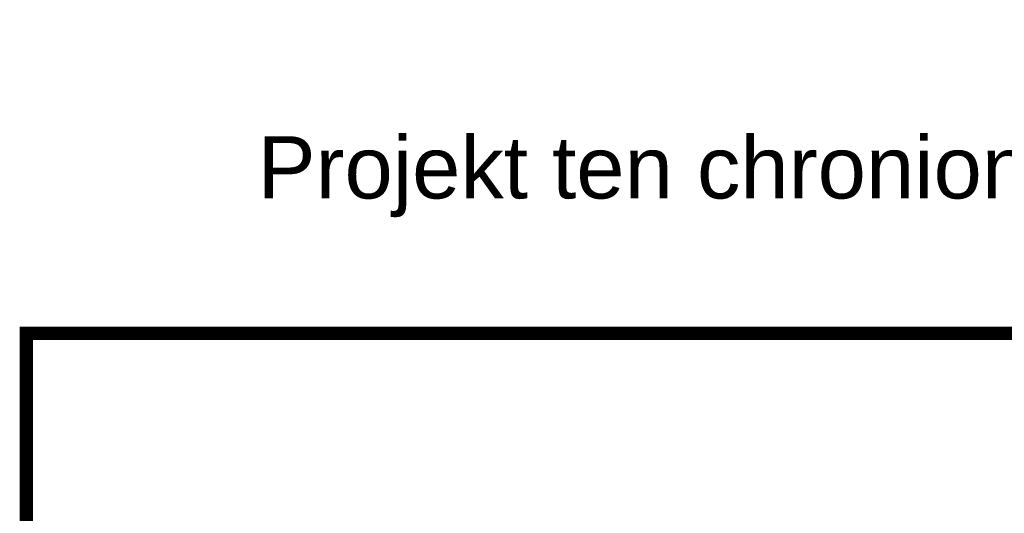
# Model space of a CAD drawing. Header units: metres. Extents: x 8472212 to 8494180, y 5728195 to 5779639.
# Tile 19 of 106: x 8476998 to 8477167, y 5733120 to 5733205. Entities that reach past the tile are written whole.
import ezdxf

# ---------------------------------------------------------------- set-up
doc = ezdxf.new("R2010")
doc.units = ezdxf.units.M
doc.header["$MEASUREMENT"] = 0
doc.layers.add('0A_MJ_tabelka', color=252, linetype='CONTINUOUS', lineweight=5)
doc.styles.add('arial', font='arial.ttf')

msp = doc.modelspace()

# ---------------------------------------------------------------- linework, layer by layer
at = {"layer": '0A_MJ_tabelka', "color": 7, "lineweight": 35}
for p, q in [((8478509.73, 5733150.94), (8476999.35, 5733150.94)), ((8476999.35, 5733150.94), (8476999.35, 5732702.56))]:
    msp.add_line(p, q, dxfattribs=at)
msp.add_lwpolyline([(8477556.21, 5733150.94, 2.29, 2.29, 0), (8476999.35, 5733150.94, 2.29, 2.29, 0), (8476999.35, 5732987.25, 0, 0, 0), (8477556.21, 5732987.25, 2.29, 2.29, 0)], format="xyseb", dxfattribs=at)

# ---------------------------------------------------------------- texts
at = {"layer": '0A_MJ_tabelka', "color": 7, "insert": (8477753.79, 5733202.66), "char_height": 10.67947, "width": 1459.9589, "attachment_point": 2, "line_spacing_factor": 1.004016, "style": 'arial'}
msp.add_mtext('{\\fArial|b1|i0|c238|p34;© PRAWA AUTORSKIE ZASTRZEŻONE | © All rights reserved. This drawing is copyright\\P}Projekt ten chroniony jest prawem zgodnie z Ustawą o Prawie Autorskim. Wszelkie udostępnianie, kopiowanie, zmiany lub wykorzystywanie idei zawartych w projekciebez zgody autora jest zabronione i podlega karze.', dxfattribs=at)

doc.saveas('drawing.dxf')
